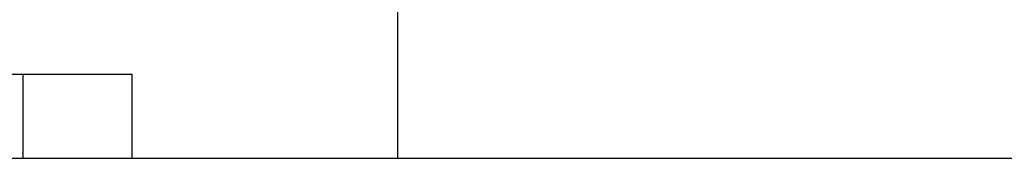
# Model space of a CAD drawing. Header units: inches. Extents: x 370 to 474, y 80 to 168.
# Tile 146 of 170: x 445.185 to 447.444, y 106.037 to 106.356. Entities that reach past the tile are written whole.
import ezdxf

# ---------------------------------------------------------------- set-up
doc = ezdxf.new("R2010")
doc.units = ezdxf.units.IN
doc.header["$LTSCALE"] = 0.5
doc.header["$MEASUREMENT"] = 0
doc.layers.add('DIE-M-S3', color=8, linetype='Continuous')
doc.layers.add('DSS-M-S', color=53, linetype='Continuous')

msp = doc.modelspace()

# ---------------------------------------------------------------- linework, layer by layer
at = {"layer": 'DIE-M-S3', "linetype": 'Continuous', "lineweight": 25}
msp.add_line((446.0515, 107.5373), (446.0515, 106.0373), dxfattribs=at)
at = {"layer": 'DSS-M-S', "linetype": 'Continuous', "lineweight": 25}
for p, q in [((441.41, 106.2303), (445.193, 106.2303)), ((445.193, 106.0373), (445.193, 106.2303)), ((445.193, 106.2303), (445.443, 106.2303)), ((445.443, 106.0373), (445.443, 106.2303)), ((441.0515, 106.0373), (459.0515, 106.0373))]:
    msp.add_line(p, q, dxfattribs=at)

doc.saveas('drawing.dxf')
